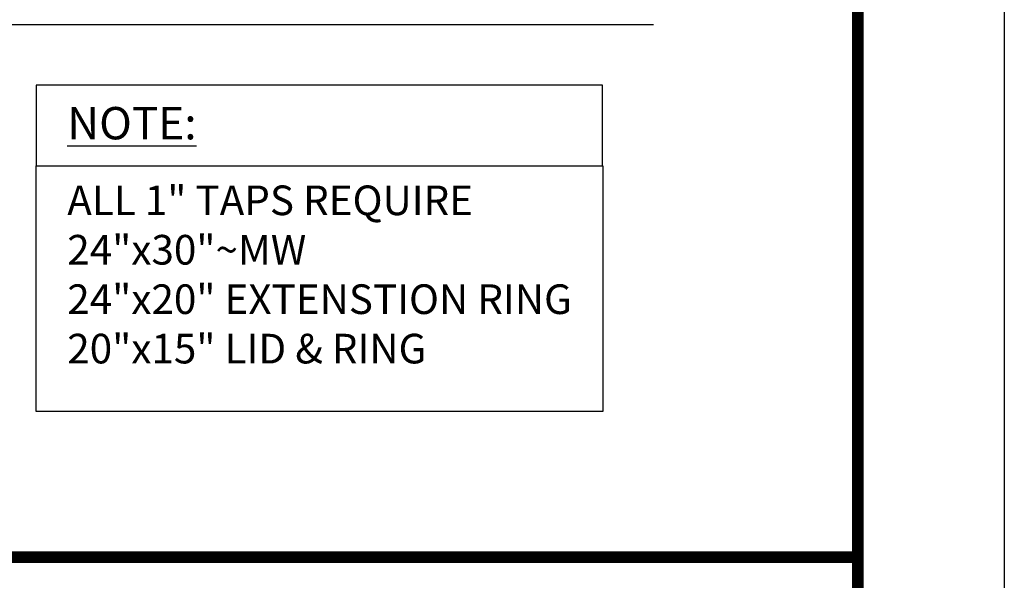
# Model space of a CAD drawing. Extents: x -603 to -141, y -298 to 300.
# Tile 232 of 234: x -324 to -141, y -167 to -63. Entities that reach past the tile are written whole.
import ezdxf

# ---------------------------------------------------------------- set-up
doc = ezdxf.new("R2010")
doc.units = 0
doc.header["$LTSCALE"] = 25
doc.header["$MEASUREMENT"] = 0
doc.layers.get('DEFPOINTS').update_dxf_attribs({"linetype": 'CONTINUOUS'})
for name, color, linetype in [('BORDER', 252, 'CONTINUOUS'), ('VCV_DETAIL', 7, 'CONTINUOUS'), ('VCV_DIMENSIONS_NOTES', 7, 'CONTINUOUS')]:
    doc.layers.add(name, color=color, linetype=linetype)
doc.styles.add('ROMANS', font='romans.shx', dxfattribs={"width": 0.8})
doc.styles.add('TECHNICAL', font='techb___.ttf')

msp = doc.modelspace()

# ---------------------------------------------------------------- linework, layer by layer
at = {"layer": 'BORDER', "color": 7, "const_width": 2.17}
msp.add_lwpolyline([(-575.86, -270.99), (-575.86, 272.63), (-168.15, 272.63), (-168.15, -270.99)], close=True, dxfattribs=at)
msp.add_lwpolyline([(-575.86, -162.27), (-168.15, -162.27)], dxfattribs=at)
at = {"layer": 'DEFPOINTS', "color": 3, "linetype": 'Continuous', "ltscale": 2}
msp.add_lwpolyline([(-603.04, -298.17), (-603.04, 299.81), (-140.96, 299.81), (-140.96, -298.17)], close=True, dxfattribs=at)
at = {"layer": 'VCV_DETAIL'}
for points in [[(-320.59, -89.69), (-215.5, -89.69), (-215.5, -74.71), (-320.59, -74.71)], [(-320.59, -89.69), (-215.48, -89.69), (-215.48, -135.24), (-320.59, -135.24)]]:
    msp.add_lwpolyline(points, close=True, dxfattribs=at)
at = {"layer": 'VCV_DIMENSIONS_NOTES', "color": 0}
msp.add_line((-443.56, -63.47), (-206.09, -63.47), dxfattribs=at)

# ---------------------------------------------------------------- texts
at = {"layer": 'VCV_DETAIL', "attachment_point": 1}
for s, width, insert, char_height, style in [('\\A1;{\\fArial|b0|i0|c0|p34;\\LNOTE:}', 28.6057, (-314.84, -78.75), 6, 'ROMANS'), ('\\A1;ALL 1" TAPS REQUIRE\\P24"x30"~MW\\P24"x20" EXTENSTION RING\\P20"x15" LID & RING', 184.1879, (-314.84, -93.31), 5.5, 'TECHNICAL')]:
    msp.add_mtext_dynamic_manual_height_columns(s, width=width, gutter_width=25, heights=[0], dxfattribs=dict(at, insert=insert, char_height=char_height, style=style))

doc.saveas('drawing.dxf')
